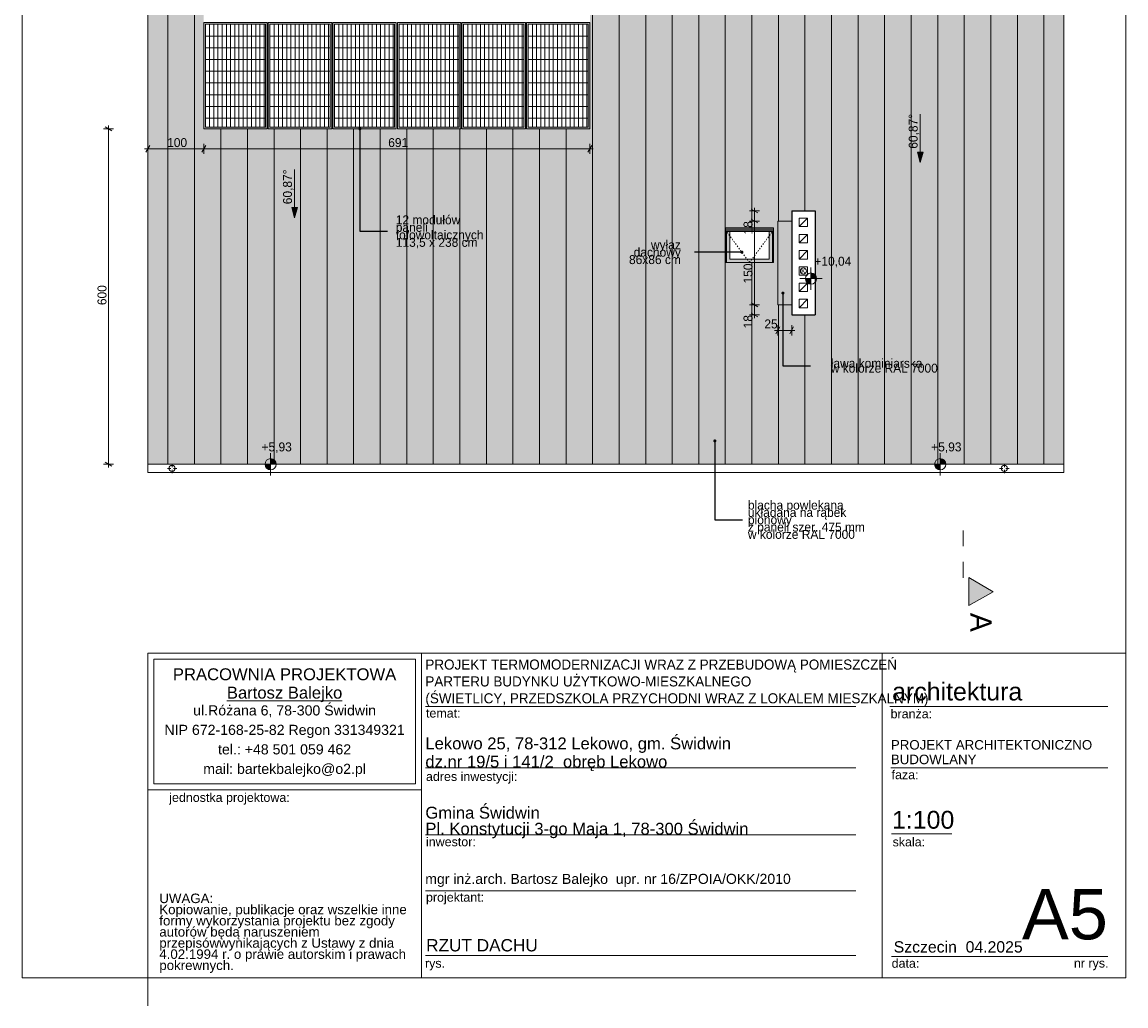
# Model space of a CAD drawing. Extents: x -613240 to -325500, y -25863 to 152403.
# Tile 222 of 254: x -462965 to -443215, y 120730 to 138332. Entities that reach past the tile are written whole.
import ezdxf

# ---------------------------------------------------------------- set-up
doc = ezdxf.new("R2010")
doc.units = 0
doc.header["$MEASUREMENT"] = 0
doc.linetypes.add('Dashed', pattern=[564.444447, 282.222223, -282.222223])
doc.linetypes.add('Hidden Line', pattern=[50, 25, -25])
for name, color, linetype, lineweight in [('0_Nr_Pióra__21', 7, 'Continuous', 9), ('Arch IE_Nr_Pióra__21', 7, 'Continuous', 9), ('Arch okna_Nr_Pióra__21', 7, 'Continuous', 9), ('Arch opisy_Nr_Pióra__1', 7, 'Continuous', 25), ('Arch opisy_Nr_Pióra__21', 7, 'Continuous', 9), ('ARCH TABELA_Nr_Pióra__1', 7, 'Continuous', 25), ('ARCH TABELA_Nr_Pióra__21', 7, 'Continuous', 9), ('ARCH TABELA_Nr_Pióra__7', 7, 'Continuous', 13), ('Arch wyposazenie_Nr_Pióra__21', 7, 'Continuous', 9), ('INWENT DACH_Nr_Pióra__21', 7, 'Continuous', 9), ('INWENT DACH_Nr_Pióra__41', 7, 'Continuous', 15), ('INWENT OPISY_Nr_Pióra__21', 7, 'Continuous', 9), ('INWENT OPISY_Nr_Pióra__41', 7, 'Continuous', 15), ('INWENT RURY SPUSTOWE_Nr_Pióra__21', 7, 'Continuous', 9), ('INWENT RZĘDNE_Nr_Pióra__21', 7, 'Continuous', 9), ('INWENT WYMIARY_Nr_Pióra__21', 7, 'Continuous', 9), ('INWENT.ŚCIANY_Nr_Pióra__1', 7, 'Continuous', 25), ('Istniejące kominy_Nr_Pióra__21', 7, 'Continuous', 9)]:
    doc.layers.add(name, color=color, linetype=linetype, lineweight=lineweight)
for name, color, linetype, lineweight, true_color in [('Arch dachowki_Nr_Pióra__81', 7, 'Continuous', 9, 0x6a6a6a), ('arch wypelnienia_Nr_Pióra__102', 7, 'Continuous', 9, 0xb4b4b4), ('arch wypelnienia_Nr_Pióra__2', 7, 'Continuous', 13, 0x7f7f7f), ('arch wypelnienia_Nr_Pióra__61', 7, 'Continuous', 20, 0x4d4d4d)]:
    doc.layers.add(name, color=color, linetype=linetype, lineweight=lineweight, true_color=true_color)
for name, color, linetype in [('INWENT DACH', 7, 'Continuous'), ('INWENT RZĘDNE', 7, 'Continuous'), ('INWENT WYMIARY', 7, 'Continuous')]:
    doc.layers.add(name, color=color, linetype=linetype)
doc.styles.add('GENERATED_STYLE_1', font='txt')
doc.styles.add('GENERATED_STYLE_2', font='txt')
doc.styles.add('GENERATED_STYLE_4', font='txt')
doc.styles.add('GENERATED_STYLE_5', font='txt')
doc.styles.add('GENERATED_STYLE_7', font='arial.ttf')
doc.styles.add('GENERATED_STYLE_8', font='arial.ttf')
doc.styles.add('GENERATED_STYLE_9', font='arial.ttf')
doc.dimstyles.new('GENERATED_STYLE__2', dxfattribs={"dimtxt": 160.000002, "dimasz": 91.2, "dimexe": 0.18, "dimexo": 0, "dimgap": 0.09, "dimtad": 1, "dimtih": 1, "dimtoh": 1, "dimdec": 0, "dimlfac": 0.1, "dimzin": 0, "dimdsep": 46, "dimtxsty": 'GENERATED_STYLE_1', "dimblk": 'ARROWHEAD_2', "dimblk1": 'ARROWHEAD_2', "dimblk2": 'ARROWHEAD_2', "dimcen": 0.09, "dimclrd": 7, "dimclre": 7, "dimclrt": 7, "dimazin": 0, "dimtfac": 1, "dimtdec": 4, "dimtmove": 0, "dimatfit": 3, "dimfxl": 0, "dimtolj": 1, "dimtzin": 0, "dimarcsym": 0})
doc.dimstyles.new('GENERATED_STYLE__3', dxfattribs={"dimtxt": 160.000002, "dimasz": 91.2, "dimexe": 0.18, "dimexo": 0, "dimgap": 0.09, "dimtad": 1, "dimdec": 0, "dimlfac": 0.1, "dimzin": 0, "dimdsep": 46, "dimtxsty": 'GENERATED_STYLE_1', "dimblk": 'ARROWHEAD_2', "dimblk1": 'ARROWHEAD_2', "dimblk2": 'ARROWHEAD_2', "dimcen": 0.09, "dimclrd": 7, "dimclre": 7, "dimclrt": 7, "dimazin": 0, "dimtfac": 1, "dimtdec": 4, "dimtmove": 0, "dimatfit": 3, "dimfxl": 0, "dimtolj": 1, "dimtzin": 0, "dimarcsym": 0})
doc.dimstyles.new('GENERATED_STYLE__4', dxfattribs={"dimtxt": 160.000002, "dimasz": 91.2, "dimexe": 0.18, "dimexo": 0, "dimgap": 0.09, "dimtad": 1, "dimdec": 0, "dimlfac": 0.1, "dimzin": 0, "dimdsep": 46, "dimtxsty": 'GENERATED_STYLE_1', "dimblk": 'ARROWHEAD_2', "dimblk1": 'ARROWHEAD_2', "dimblk2": 'ARROWHEAD_2', "dimcen": 0.09, "dimclrd": 7, "dimclre": 7, "dimclrt": 7, "dimazin": 0, "dimtfac": 1, "dimtdec": 4, "dimtmove": 2, "dimatfit": 3, "dimfxl": 0, "dimtolj": 1, "dimtzin": 0, "dimarcsym": 0})
doc.dimstyles.new('GENERATED_STYLE__9', dxfattribs={"dimtxt": 0.18, "dimasz": 109.44, "dimexe": 0.18, "dimexo": 0.0625, "dimgap": 0.09, "dimtad": 0, "dimtih": 1, "dimtoh": 1, "dimdec": 4, "dimzin": 0, "dimdsep": 46, "dimcen": 0.09, "dimadec": 0, "dimazin": 0, "dimtfac": 1, "dimtdec": 4, "dimtmove": 0, "dimatfit": 3, "dimldrblk": 'ARROWHEAD_11', "dimfxl": 0, "dimtolj": 1, "dimtzin": 0, "dimarcsym": 0})

# ---------------------------------------------------------------- blocks, each defined once
blk = doc.blocks.new('Linia_45', base_point=(-446895, 136688))
at = {"layer": 'INWENT DACH_Nr_Pióra__21', "linetype": 'Continuous'}
blk.add_hatch(color=256, dxfattribs=at).paths.add_polyline_path([(-446895, 135820), (-446945, 136007), (-446845, 136007)], flags=0)
for p, q in [((-446895, 136688), (-446895, 136007)), ((-446895, 135820), (-446945, 136007)), ((-446945, 136007), (-446845, 136007)), ((-446895, 135820), (-446845, 136007))]:
    blk.add_line(p, q, dxfattribs=at)
blk = doc.blocks.new('Linia_47', base_point=(-458090, 135694))
at = {"layer": 'INWENT DACH_Nr_Pióra__21', "linetype": 'Continuous'}
blk.add_hatch(color=256, dxfattribs=at).paths.add_polyline_path([(-458090, 134827), (-458140, 135014), (-458040, 135014)], flags=0)
for p, q in [((-458090, 135694), (-458090, 135014)), ((-458090, 134827), (-458140, 135014)), ((-458140, 135014), (-458040, 135014)), ((-458090, 134827), (-458040, 135014))]:
    blk.add_line(p, q, dxfattribs=at)
blk = doc.blocks.new('*D844')
at = {"layer": 'INWENT WYMIARY_Nr_Pióra__21', "linetype": 'Continuous'}
for p, q in [((-449504, 132817), (-449445, 132817)), ((-449410, 132877), (-449480, 132757)), ((-449445, 132727), (-449445, 132907)), ((-449445, 132817), (-449195, 132817)), ((-449230, 132757), (-449160, 132877)), ((-449195, 132727), (-449195, 132907)), ((-449195, 132817), (-449136, 132817))]:
    blk.add_line(p, q, dxfattribs=at)
at = {"layer": 'INWENT WYMIARY_Nr_Pióra__21', "insert": (-449684, 132849), "char_height": 160, "attachment_point": 7, "style": 'GENERATED_STYLE_1'}
blk.add_mtext('{25}', dxfattribs=at)
blk = doc.blocks.new('ARROWHEAD_2')
at = {"color": 0, "linetype": 'Continuous', "lineweight": 0}
for p, q in [((0, 0), (-1, 0)), ((-0.38, -0.66), (0.38, 0.66))]:
    blk.add_line(p, q, dxfattribs=at)
blk = doc.blocks.new('*D845')
at = {"layer": 'INWENT WYMIARY_Nr_Pióra__21', "linetype": 'Continuous'}
for p, q in [((-449772, 133273), (-449952, 133273)), ((-449922, 133307), (-449802, 133238)), ((-449922, 133127), (-449802, 133058)), ((-449862, 133093), (-449862, 133273)), ((-449772, 133093), (-449952, 133093)), ((-449862, 133034), (-449862, 133093))]:
    blk.add_line(p, q, dxfattribs=at)
at = {"layer": 'INWENT WYMIARY_Nr_Pióra__21', "char_height": 160, "attachment_point": 7, "rotation": 90, "style": 'GENERATED_STYLE_1'}
for s, insert in [('{18}', (-449894, 134533)), ('{150}', (-449894, 133656)), ('{18}', (-449894, 132853))]:
    blk.add_mtext(s, dxfattribs=dict(at, insert=insert))
blk = doc.blocks.new('*D846')
at = {"layer": 'INWENT WYMIARY_Nr_Pióra__21', "linetype": 'Continuous'}
for p, q in [((-449772, 134773), (-449952, 134773)), ((-449922, 134807), (-449802, 134738)), ((-449862, 133273), (-449862, 134773)), ((-449772, 133273), (-449952, 133273)), ((-449922, 133307), (-449802, 133238))]:
    blk.add_line(p, q, dxfattribs=at)
at = {"layer": 'INWENT WYMIARY_Nr_Pióra__21', "char_height": 160, "attachment_point": 7, "rotation": 90, "style": 'GENERATED_STYLE_1'}
for s, insert in [('{18}', (-449894, 134533)), ('{150}', (-449894, 133656)), ('{18}', (-449894, 132853))]:
    blk.add_mtext(s, dxfattribs=dict(at, insert=insert))
blk = doc.blocks.new('*D847')
at = {"layer": 'INWENT WYMIARY_Nr_Pióra__21', "linetype": 'Continuous'}
for p, q in [((-449772, 134953), (-449952, 134953)), ((-449802, 134918), (-449922, 134987)), ((-449862, 134953), (-449862, 135011)), ((-449862, 134773), (-449862, 134953)), ((-449772, 134773), (-449952, 134773)), ((-449922, 134807), (-449802, 134738))]:
    blk.add_line(p, q, dxfattribs=at)
at = {"layer": 'INWENT WYMIARY_Nr_Pióra__21', "char_height": 160, "attachment_point": 7, "rotation": 90, "style": 'GENERATED_STYLE_1'}
for s, insert in [('{18}', (-449894, 134533)), ('{150}', (-449894, 133656)), ('{18}', (-449894, 132853))]:
    blk.add_mtext(s, dxfattribs=dict(at, insert=insert))
blk = doc.blocks.new('*D848')
at = {"layer": 'INWENT WYMIARY_Nr_Pióra__21', "linetype": 'Continuous'}
for p, q in [((-460680, 136122), (-460750, 136002)), ((-460715, 135972), (-460715, 136152)), ((-459680, 136122), (-459750, 136002)), ((-459715, 135972), (-459715, 136152)), ((-460774, 136062), (-460715, 136062)), ((-460715, 136062), (-459715, 136062))]:
    blk.add_line(p, q, dxfattribs=at)
at = {"layer": 'INWENT WYMIARY_Nr_Pióra__21', "char_height": 160, "attachment_point": 7, "style": 'GENERATED_STYLE_1'}
for s, insert in [('{100}', (-460369, 136094)), ('{691}', (-456414, 136094))]:
    blk.add_mtext(s, dxfattribs=dict(at, insert=insert))
blk = doc.blocks.new('*D849')
at = {"layer": 'INWENT WYMIARY_Nr_Pióra__21', "linetype": 'Continuous'}
for p, q in [((-459680, 136122), (-459750, 136002)), ((-459715, 135972), (-459715, 136152)), ((-452840, 136002), (-452770, 136122)), ((-452805, 135972), (-452805, 136152)), ((-459715, 136062), (-452805, 136062)), ((-452805, 136062), (-452746, 136062))]:
    blk.add_line(p, q, dxfattribs=at)
at = {"layer": 'INWENT WYMIARY_Nr_Pióra__21', "char_height": 160, "attachment_point": 7, "style": 'GENERATED_STYLE_1'}
for s, insert in [('{100}', (-460369, 136094)), ('{691}', (-456414, 136094))]:
    blk.add_mtext(s, dxfattribs=dict(at, insert=insert))
blk = doc.blocks.new('*D850')
at = {"layer": 'INWENT WYMIARY_Nr_Pióra__21', "linetype": 'Continuous'}
for p, q in [((-461421, 136422), (-461421, 136480)), ((-461331, 136422), (-461511, 136422)), ((-461361, 136387), (-461481, 136456)), ((-461421, 130422), (-461421, 136422)), ((-461331, 130422), (-461511, 130422)), ((-461481, 130456), (-461361, 130387)), ((-461421, 130363), (-461421, 130422))]:
    blk.add_line(p, q, dxfattribs=at)
at = {"layer": 'INWENT WYMIARY_Nr_Pióra__21', "insert": (-461453, 133268), "char_height": 160, "attachment_point": 7, "rotation": 90, "style": 'GENERATED_STYLE_1'}
blk.add_mtext('{600}', dxfattribs=at)
blk = doc.blocks.new('Koty wysokościowe_49', base_point=(-448850, 133744))
at = {"layer": 'INWENT RZĘDNE_Nr_Pióra__21', "linetype": 'Continuous'}
for points in [[(-448850, 133744), (-448950, 133744), (-448942, 133706), (-448920, 133673), (-448888, 133651), (-448850, 133644)], [(-448850, 133744), (-448750, 133744), (-448757, 133782), (-448779, 133814), (-448811, 133836), (-448850, 133844)]]:
    blk.add_hatch(color=256, dxfattribs=at).paths.add_polyline_path(points, flags=0)
for p, q in [((-448850, 133544), (-448850, 133944)), ((-449050, 133744), (-448650, 133744))]:
    blk.add_line(p, q, dxfattribs=at)
blk.add_circle((-448850, 133744), 100, dxfattribs=at)
at = {"layer": 'INWENT RZĘDNE_Nr_Pióra__21', "insert": (-448789, 133944), "char_height": 160, "attachment_point": 7, "style": 'GENERATED_STYLE_2'}
blk.add_mtext('{+10,04}', dxfattribs=at)
blk = doc.blocks.new('Koty wysokościowe_50', base_point=(-446538, 130422))
at = {"layer": 'INWENT RZĘDNE_Nr_Pióra__21', "linetype": 'Continuous'}
for points in [[(-446538, 130422), (-446638, 130422), (-446630, 130383), (-446608, 130351), (-446576, 130329), (-446538, 130322)], [(-446538, 130422), (-446438, 130422), (-446445, 130460), (-446467, 130492), (-446499, 130514), (-446538, 130522)]]:
    blk.add_hatch(color=256, dxfattribs=at).paths.add_polyline_path(points, flags=0)
for p, q in [((-446538, 130222), (-446538, 130622)), ((-446738, 130422), (-446338, 130422))]:
    blk.add_line(p, q, dxfattribs=at)
blk.add_circle((-446538, 130422), 100, dxfattribs=at)
at = {"layer": 'INWENT RZĘDNE_Nr_Pióra__21', "insert": (-446699, 130622), "char_height": 160, "attachment_point": 7, "style": 'GENERATED_STYLE_2'}
blk.add_mtext('{+5,93}', dxfattribs=at)
blk = doc.blocks.new('Koty wysokościowe_51', base_point=(-458518, 130422))
at = {"layer": 'INWENT RZĘDNE_Nr_Pióra__21', "linetype": 'Continuous'}
for points in [[(-458518, 130422), (-458618, 130422), (-458611, 130383), (-458589, 130351), (-458557, 130329), (-458518, 130322)], [(-458518, 130422), (-458418, 130422), (-458426, 130460), (-458448, 130492), (-458480, 130514), (-458518, 130522)]]:
    blk.add_hatch(color=256, dxfattribs=at).paths.add_polyline_path(points, flags=0)
for p, q in [((-458518, 130222), (-458518, 130622)), ((-458718, 130422), (-458318, 130422))]:
    blk.add_line(p, q, dxfattribs=at)
blk.add_circle((-458518, 130422), 100, dxfattribs=at)
at = {"layer": 'INWENT RZĘDNE_Nr_Pióra__21', "insert": (-458680, 130622), "char_height": 160, "attachment_point": 7, "style": 'GENERATED_STYLE_2'}
blk.add_mtext('{+5,93}', dxfattribs=at)
blk = doc.blocks.new('ARROWHEAD_11')
at = {"color": 0, "linetype": 'Continuous', "lineweight": 0}
blk.add_line((0, 0), (-1, 0), dxfattribs=at)
at = {"color": 0, "linetype": 'Continuous', "lineweight": 0, "const_width": 0.25, "flags": 128}
blk.add_lwpolyline([(-0.125, 0, 1), (0.125, 0, 1)], format="xyb", close=True, dxfattribs=at)

msp = doc.modelspace()

# ---------------------------------------------------------------- hatches: boundary and pattern name
at = {"layer": 'arch wypelnienia_Nr_Pióra__102', "linetype": 'Continuous'}
h = msp.add_hatch(dxfattribs=at)
h.set_pattern_fill('Grid_30x30', color=256, style=0, pattern_type=2)
h.set_pattern_definition([(0, (-459684.95, 138292.1), (0, 210), []), (90, (-459684.95, 138292.11), (-75, 0), [])])
h.paths.add_polyline_path([(-459684.9, 138292.1), (-458609.9, 138292.1), (-458609.9, 136451.6), (-459684.9, 136451.6)], flags=0)
h = msp.add_hatch(dxfattribs=at)
h.set_pattern_fill('Grid_30x30', color=256, style=0, pattern_type=2)
h.set_pattern_definition([(0, (-458529.95, 138292.1), (0, 210), []), (90, (-458529.95, 138292.11), (-75, 0), [])])
h.paths.add_polyline_path([(-458529.9, 138292.1), (-457454.9, 138292.1), (-457454.9, 136451.6), (-458529.9, 136451.6)], flags=0)
h = msp.add_hatch(dxfattribs=at)
h.set_pattern_fill('Grid_30x30', color=256, style=0, pattern_type=2)
h.set_pattern_definition([(0, (-457374.95, 138292.1), (0, 210), []), (90, (-457374.95, 138292.11), (-75, 0), [])])
h.paths.add_polyline_path([(-457374.9, 138292.1), (-456299.9, 138292.1), (-456299.9, 136451.6), (-457374.9, 136451.6)], flags=0)
h = msp.add_hatch(dxfattribs=at)
h.set_pattern_fill('Grid_30x30', color=256, style=0, pattern_type=2)
h.set_pattern_definition([(0, (-456219.95, 138292.1), (0, 210), []), (90, (-456219.95, 138292.11), (-75, 0), [])])
h.paths.add_polyline_path([(-456219.9, 138292.1), (-455144.9, 138292.1), (-455144.9, 136451.6), (-456219.9, 136451.6)], flags=0)
h = msp.add_hatch(dxfattribs=at)
h.set_pattern_fill('Grid_30x30', color=256, style=0, pattern_type=2)
h.set_pattern_definition([(0, (-455064.95, 138292.1), (0, 210), []), (90, (-455064.95, 138292.11), (-75, 0), [])])
h.paths.add_polyline_path([(-455064.9, 138292.1), (-453989.9, 138292.1), (-453989.9, 136451.6), (-455064.9, 136451.6)], flags=0)
h = msp.add_hatch(dxfattribs=at)
h.set_pattern_fill('Grid_30x30', color=256, style=0, pattern_type=2)
h.set_pattern_definition([(0, (-453909.95, 138292.1), (0, 210), []), (90, (-453909.95, 138292.11), (-75, 0), [])])
h.paths.add_polyline_path([(-453909.9, 138292.1), (-452834.9, 138292.1), (-452834.9, 136451.6), (-453909.9, 136451.6)], flags=0)
at = {"layer": 'arch wypelnienia_Nr_Pióra__2', "linetype": 'Continuous', "lineweight": 0, "true_color": 0x1f1f1f}
h = msp.add_hatch(color=250, dxfattribs=at)
h.paths.add_polyline_path([(-460714.9, 130421.6), (-444324.9, 130421.6), (-444324.9, 140972.6), (-449594.9, 140972.6), (-449994.9, 140972.6), (-456654.9, 140972.6), (-457054.9, 140972.6), (-460714.9, 140972.6)], flags=0)
h.paths.add_polyline_path([(-449194.9, 133092.6), (-449194.9, 134952.6), (-448774.9, 134952.6), (-448774.9, 133092.6)], flags=0)
h.paths.add_polyline_path([(-450299.9, 134088.4), (-450299.9, 134585.6), (-449599.9, 134585.6), (-449599.9, 134088.4)], flags=0)
h.paths.add_polyline_path([(-450299.9, 139858.4), (-450299.9, 140355.6), (-449599.9, 140355.6), (-449599.9, 139858.4)], flags=0)
h.paths.add_polyline_path([(-459714.9, 136421.6), (-452804.9, 136421.6), (-452804.9, 140242.6), (-459714.9, 140242.6)], flags=0)
at = {"layer": 'arch wypelnienia_Nr_Pióra__61', "linetype": 'Continuous'}
h = msp.add_hatch(color=256, dxfattribs=at)
h.paths.add_polyline_path([(-459714.9, 138322.1), (-458579.9, 138322.1), (-458579.9, 136421.6), (-459714.9, 136421.6)], flags=0)
h.paths.add_polyline_path([(-459684.9, 136451.6), (-458609.9, 136451.6), (-458609.9, 138292.1), (-459684.9, 138292.1)], flags=0)
h = msp.add_hatch(color=256, dxfattribs=at)
h.paths.add_polyline_path([(-458559.9, 138322.1), (-457424.9, 138322.1), (-457424.9, 136421.6), (-458559.9, 136421.6)], flags=0)
h.paths.add_polyline_path([(-458529.9, 136451.6), (-457454.9, 136451.6), (-457454.9, 138292.1), (-458529.9, 138292.1)], flags=0)
h = msp.add_hatch(color=256, dxfattribs=at)
h.paths.add_polyline_path([(-457404.9, 138322.1), (-456269.9, 138322.1), (-456269.9, 136421.6), (-457404.9, 136421.6)], flags=0)
h.paths.add_polyline_path([(-457374.9, 136451.6), (-456299.9, 136451.6), (-456299.9, 138292.1), (-457374.9, 138292.1)], flags=0)
h = msp.add_hatch(color=256, dxfattribs=at)
h.paths.add_polyline_path([(-456249.9, 138322.1), (-455114.9, 138322.1), (-455114.9, 136421.6), (-456249.9, 136421.6)], flags=0)
h.paths.add_polyline_path([(-456219.9, 136451.6), (-455144.9, 136451.6), (-455144.9, 138292.1), (-456219.9, 138292.1)], flags=0)
h = msp.add_hatch(color=256, dxfattribs=at)
h.paths.add_polyline_path([(-455094.9, 138322.1), (-453959.9, 138322.1), (-453959.9, 136421.6), (-455094.9, 136421.6)], flags=0)
h.paths.add_polyline_path([(-455064.9, 136451.6), (-453989.9, 136451.6), (-453989.9, 138292.1), (-455064.9, 138292.1)], flags=0)
h = msp.add_hatch(color=256, dxfattribs=at)
h.paths.add_polyline_path([(-453939.9, 138322.1), (-452804.9, 138322.1), (-452804.9, 136421.6), (-453939.9, 136421.6)], flags=0)
h.paths.add_polyline_path([(-453909.9, 136451.6), (-452834.9, 136451.6), (-452834.9, 138292.1), (-453909.9, 138292.1)], flags=0)
at = {"layer": 'INWENT OPISY_Nr_Pióra__21', "linetype": 'Continuous'}
msp.add_hatch(color=256, dxfattribs=at).paths.add_polyline_path([(-445588.7, 128137.4), (-446024.9, 127893.1), (-446024.9, 128393.1)], flags=0)

# ---------------------------------------------------------------- linework, layer by layer
at = {"layer": 'Arch dachowki_Nr_Pióra__81', "linetype": 'Continuous'}
for p, q in [((-460357.4, 130421.6), (-460357.4, 145453.8)), ((-459882.4, 130421.6), (-459882.4, 145453.8)), ((-448957.4, 134952.6), (-448957.4, 145453.8)), ((-446582.4, 130421.6), (-446582.4, 145453.8)), ((-446107.4, 130421.6), (-446107.4, 145453.8)), ((-445632.4, 130421.6), (-445632.4, 145453.8)), ((-445157.4, 130421.6), (-445157.4, 145453.8)), ((-444682.4, 130421.6), (-444682.4, 145453.8)), ((-448482.4, 130421.6), (-448482.4, 143712.1)), ((-448007.4, 130421.6), (-448007.4, 143712.1)), ((-447532.4, 130421.6), (-447532.4, 143712.1)), ((-447057.4, 130421.6), (-447057.4, 143712.1)), ((-452757.4, 130421.6), (-452757.4, 140308.4)), ((-452282.4, 130421.6), (-452282.4, 140308.4)), ((-451807.4, 130421.6), (-451807.4, 140308.4)), ((-451332.4, 130421.6), (-451332.4, 140308.4)), ((-450857.4, 130421.6), (-450857.4, 140308.4)), ((-450382.4, 130421.6), (-450382.4, 139318.4)), ((-449907.4, 134648), (-449907.4, 139318.4)), ((-449432.4, 134772.6), (-449432.4, 139318.4)), ((-459407.4, 130421.6), (-459407.4, 136421.6)), ((-458932.4, 130421.6), (-458932.4, 136421.6)), ((-458457.4, 130421.6), (-458457.4, 136421.6)), ((-457982.4, 130421.6), (-457982.4, 136421.6)), ((-457507.4, 130421.6), (-457507.4, 136421.6)), ((-457032.4, 130421.6), (-457032.4, 136421.6)), ((-456557.4, 130421.6), (-456557.4, 136421.6)), ((-456082.4, 130421.6), (-456082.4, 136421.6)), ((-455607.4, 130421.6), (-455607.4, 136421.6)), ((-455132.4, 130421.6), (-455132.4, 136421.6)), ((-454657.4, 130421.6), (-454657.4, 136421.6)), ((-454182.4, 130421.6), (-454182.4, 136421.6)), ((-453707.4, 130421.6), (-453707.4, 136421.6)), ((-453232.4, 130421.6), (-453232.4, 136421.6)), ((-449907.4, 130421.6), (-449907.4, 134028.4)), ((-449432.4, 130421.6), (-449432.4, 133272.6)), ((-448957.4, 130421.6), (-448957.4, 133092.6))]:
    msp.add_line(p, q, dxfattribs=at)
at = {"layer": 'Arch IE_Nr_Pióra__21', "linetype": 'Continuous'}
for p, q in [((-458579.9, 138322.1), (-459714.9, 138322.1)), ((-459714.9, 138322.1), (-459714.9, 136421.6)), ((-459684.9, 138292.1), (-459684.9, 136451.6)), ((-458609.9, 138292.1), (-459684.9, 138292.1)), ((-458609.9, 136451.6), (-458609.9, 138292.1)), ((-458579.9, 136421.6), (-458579.9, 138322.1)), ((-457424.9, 138322.1), (-458559.9, 138322.1)), ((-458559.9, 138322.1), (-458559.9, 136421.6)), ((-458529.9, 138292.1), (-458529.9, 136451.6)), ((-457454.9, 138292.1), (-458529.9, 138292.1)), ((-457454.9, 136451.6), (-457454.9, 138292.1)), ((-457424.9, 136421.6), (-457424.9, 138322.1)), ((-456269.9, 138322.1), (-457404.9, 138322.1)), ((-457404.9, 138322.1), (-457404.9, 136421.6)), ((-457374.9, 138292.1), (-457374.9, 136451.6)), ((-456299.9, 138292.1), (-457374.9, 138292.1)), ((-456299.9, 136451.6), (-456299.9, 138292.1)), ((-456269.9, 136421.6), (-456269.9, 138322.1)), ((-455114.9, 138322.1), (-456249.9, 138322.1)), ((-456249.9, 138322.1), (-456249.9, 136421.6)), ((-456219.9, 138292.1), (-456219.9, 136451.6)), ((-455144.9, 138292.1), (-456219.9, 138292.1)), ((-455144.9, 136451.6), (-455144.9, 138292.1)), ((-455114.9, 136421.6), (-455114.9, 138322.1)), ((-453959.9, 138322.1), (-455094.9, 138322.1)), ((-455094.9, 138322.1), (-455094.9, 136421.6)), ((-455064.9, 138292.1), (-455064.9, 136451.6)), ((-453989.9, 138292.1), (-455064.9, 138292.1)), ((-453989.9, 136451.6), (-453989.9, 138292.1)), ((-453959.9, 136421.6), (-453959.9, 138322.1)), ((-452804.9, 138322.1), (-453939.9, 138322.1)), ((-453939.9, 138322.1), (-453939.9, 136421.6)), ((-453909.9, 138292.1), (-453909.9, 136451.6)), ((-452834.9, 138292.1), (-453909.9, 138292.1)), ((-452834.9, 136451.6), (-452834.9, 138292.1)), ((-452804.9, 136421.6), (-452804.9, 138322.1)), ((-459714.9, 136421.6), (-458579.9, 136421.6)), ((-459684.9, 136451.6), (-458609.9, 136451.6)), ((-458559.9, 136421.6), (-457424.9, 136421.6)), ((-458529.9, 136451.6), (-457454.9, 136451.6)), ((-457404.9, 136421.6), (-456269.9, 136421.6)), ((-457374.9, 136451.6), (-456299.9, 136451.6)), ((-456249.9, 136421.6), (-455114.9, 136421.6)), ((-456219.9, 136451.6), (-455144.9, 136451.6)), ((-455094.9, 136421.6), (-453959.9, 136421.6)), ((-455064.9, 136451.6), (-453989.9, 136451.6)), ((-453939.9, 136421.6), (-452804.9, 136421.6)), ((-453909.9, 136451.6), (-452834.9, 136451.6))]:
    msp.add_line(p, q, dxfattribs=at)
at = {"layer": 'Arch okna_Nr_Pióra__21', "linetype": 'Continuous'}
for p, q in [((-450379.9, 134028.4), (-450379.9, 134648)), ((-450379.9, 134648), (-449519.9, 134648)), ((-450379.9, 134625), (-449519.9, 134625)), ((-450379.9, 134599.1), (-449519.9, 134599.1)), ((-450359.9, 134028.4), (-450359.9, 134599.1)), ((-450359.9, 134585.6), (-449539.9, 134585.6)), ((-450299.9, 134088.4), (-450299.9, 134585.6)), ((-449599.9, 134088.4), (-449599.9, 134585.6)), ((-449539.9, 134028.4), (-449539.9, 134599.1)), ((-449519.9, 134028.4), (-449519.9, 134648)), ((-450379.9, 134028.4), (-449519.9, 134028.4)), ((-450299.9, 134088.4), (-449599.9, 134088.4))]:
    msp.add_line(p, q, dxfattribs=at)
at = {"layer": 'Arch okna_Nr_Pióra__21', "linetype": 'Hidden Line'}
for q in [(-450359.9, 134585.6), (-449539.9, 134585.6)]:
    msp.add_line((-449949.9, 134028.4), q, dxfattribs=at)
at = {"layer": 'ARCH TABELA_Nr_Pióra__21', "linetype": 'Continuous'}
for p, q in [((-462964.9, 149680.3), (-462964.9, 121230.3)), ((-443214.9, 149680.3), (-443214.9, 121230.3)), ((-460714.9, 121230.3), (-460714.9, 127041.5)), ((-460714.9, 127041.5), (-455821.3, 127041.5)), ((-460714.9, 124594.7), (-460714.9, 127041.5)), ((-460714.9, 127041.5), (-443214.9, 127041.5)), ((-455821.3, 127041.5), (-455821.3, 121230.3)), ((-455821.3, 124594.7), (-455821.3, 127041.5)), ((-447576.6, 127041.5), (-447576.6, 121230.3)), ((-443214.9, 127041.5), (-443214.9, 121230.3)), ((-460608.6, 124701), (-460608.6, 126935.1)), ((-460608.6, 126935.1), (-455927.7, 126935.1)), ((-455927.7, 124701), (-455927.7, 126935.1)), ((-455821.3, 121230.3), (-455821.3, 126641.5)), ((-455749.1, 126085.1), (-448049.3, 126085.1)), ((-447437.3, 126085.1), (-443538, 126085.1)), ((-455749.1, 124991.5), (-448049.3, 124991.5)), ((-447419.9, 124991.5), (-443538, 124991.5)), ((-460608.6, 124701), (-455927.7, 124701)), ((-460714.9, 124594.7), (-455821.3, 124594.7)), ((-455749.1, 123791.5), (-448049.3, 123791.5)), ((-447408.1, 123808.8), (-446328.4, 123808.8)), ((-455749.1, 122791.5), (-448049.3, 122791.5)), ((-455749.1, 121630.3), (-448049.3, 121630.3)), ((-447408.1, 121612.7), (-445126.3, 121612.7)), ((-445126.3, 121612.7), (-443538, 121612.7)), ((-443214.9, 121230.3), (-462964.9, 121230.3)), ((-460714.9, 120730.3), (-460714.9, 121230.3)), ((-460714.9, 120730.3), (-460714.9, 121230.3)), ((-460714.9, 120730.3), (-460714.9, 121230.3)), ((-460714.9, 121230.3), (-455821.3, 121230.3)), ((-443214.9, 121230.3), (-455821.3, 121230.3))]:
    msp.add_line(p, q, dxfattribs=at)
at = {"layer": 'Arch wyposazenie_Nr_Pióra__21', "linetype": 'Continuous'}
for p, q in [((-449444.9, 134772.6), (-449194.9, 134772.6)), ((-449444.9, 133272.6), (-449444.9, 134772.6)), ((-449194.9, 134772.6), (-449194.9, 133272.6)), ((-449194.9, 133272.6), (-449444.9, 133272.6))]:
    msp.add_line(p, q, dxfattribs=at)
at = {"layer": 'INWENT DACH_Nr_Pióra__21', "linetype": 'Continuous'}
for p, q in [((-460279.9, 130371.6), (-460279.9, 130431.6)), ((-445389.9, 130371.6), (-445389.9, 130431.6)), ((-460304.9, 130346.6), (-460364.9, 130346.6)), ((-460279.9, 130321.6), (-460279.9, 130261.6)), ((-460254.9, 130346.6), (-460194.9, 130346.6)), ((-445414.9, 130346.6), (-445474.9, 130346.6)), ((-445389.9, 130321.6), (-445389.9, 130261.6)), ((-445364.9, 130346.6), (-445304.9, 130346.6))]:
    msp.add_line(p, q, dxfattribs=at)
for centre in [(-460279.9, 130346.6), (-445389.9, 130346.6)]:
    msp.add_circle(centre, 55, dxfattribs=at)
at = {"layer": 'INWENT DACH_Nr_Pióra__41', "linetype": 'Continuous'}
for p, q in [((-460714.9, 130421.6), (-460714.9, 145453.8)), ((-444324.9, 145453.8), (-444324.9, 130421.6)), ((-444324.9, 130421.6), (-460714.9, 130421.6))]:
    msp.add_line(p, q, dxfattribs=at)
at = {"layer": 'INWENT OPISY_Nr_Pióra__41', "linetype": 'Dashed'}
msp.add_line((-446124.9, 129237.4), (-446124.9, 128137.4), dxfattribs=at)
at = {"layer": 'INWENT OPISY_Nr_Pióra__41', "linetype": 'Continuous'}
for p, q in [((-446024.9, 127893.1), (-446024.9, 128393.1)), ((-445588.7, 128137.4), (-446024.9, 128393.1)), ((-446024.9, 127893.1), (-445588.7, 128137.4))]:
    msp.add_line(p, q, dxfattribs=at)
at = {"layer": 'INWENT RURY SPUSTOWE_Nr_Pióra__21', "linetype": 'Continuous'}
for p, q in [((-460714.9, 130271.6), (-460714.9, 130421.6)), ((-444324.9, 130421.6), (-444324.9, 130271.6)), ((-444324.9, 130271.6), (-460714.9, 130271.6))]:
    msp.add_line(p, q, dxfattribs=at)
msp.add_circle((-448984.9, 133877.6), 55, dxfattribs=at)
at = {"layer": 'INWENT.ŚCIANY_Nr_Pióra__1', "linetype": 'Continuous'}
for p, q in [((-449194.9, 134952.6), (-448774.9, 134952.6)), ((-449194.9, 134952.6), (-449194.9, 133092.6)), ((-448774.9, 134952.6), (-448774.9, 133092.6)), ((-449194.9, 133092.6), (-448774.9, 133092.6))]:
    msp.add_line(p, q, dxfattribs=at)
at = {"layer": 'Istniejące kominy_Nr_Pióra__21', "linetype": 'Continuous'}
for p, q in [((-449059.9, 134672.6), (-449059.9, 134822.6)), ((-449059.9, 134822.6), (-448909.9, 134822.6)), ((-449059.9, 134672.6), (-448909.9, 134822.6)), ((-448909.9, 134822.6), (-448909.9, 134672.6)), ((-448909.9, 134672.6), (-449059.9, 134672.6)), ((-448909.9, 134532.6), (-449059.9, 134532.6)), ((-449059.9, 134532.6), (-449059.9, 134382.6)), ((-449059.9, 134382.6), (-448909.9, 134532.6)), ((-448909.9, 134382.6), (-448909.9, 134532.6)), ((-449059.9, 134382.6), (-448909.9, 134382.6)), ((-449059.9, 134092.6), (-449059.9, 134242.6)), ((-449059.9, 134242.6), (-448909.9, 134242.6)), ((-449059.9, 134092.6), (-448909.9, 134242.6)), ((-448909.9, 134242.6), (-448909.9, 134092.6)), ((-448909.9, 134092.6), (-449059.9, 134092.6)), ((-449059.9, 133802.6), (-449059.9, 133952.6)), ((-449059.9, 133952.6), (-448909.9, 133952.6)), ((-448909.9, 133952.6), (-448909.9, 133802.6)), ((-448909.9, 133802.6), (-449059.9, 133802.6)), ((-449059.9, 133512.6), (-449059.9, 133662.6)), ((-449059.9, 133662.6), (-448909.9, 133662.6)), ((-449059.9, 133512.6), (-448909.9, 133662.6)), ((-448909.9, 133512.6), (-449059.9, 133512.6)), ((-448909.9, 133662.6), (-448909.9, 133512.6)), ((-449059.9, 133222.6), (-449059.9, 133372.6)), ((-449059.9, 133372.6), (-448909.9, 133372.6)), ((-449059.9, 133222.6), (-448909.9, 133372.6)), ((-448909.9, 133372.6), (-448909.9, 133222.6)), ((-448909.9, 133222.6), (-449059.9, 133222.6))]:
    msp.add_line(p, q, dxfattribs=at)

# ---------------------------------------------------------------- block references
at = {"layer": 'INWENT DACH', "linetype": 'Continuous'}
for name, p in [('Linia_45', (-446894.8, 136687.5)), ('Linia_47', (-458089.6, 135694.3))]:
    msp.add_blockref(name, p, dxfattribs=at)
at = {"layer": 'INWENT RZĘDNE'}
for name, p in [('Koty wysokościowe_49', (-448849.8, 133743.8)), ('Koty wysokościowe_51', (-458518.4, 130421.6)), ('Koty wysokościowe_50', (-446537.7, 130421.6))]:
    msp.add_blockref(name, p, dxfattribs=at)

# ---------------------------------------------------------------- texts
at = {"layer": '0_Nr_Pióra__21', "linetype": 'Continuous', "char_height": 160, "attachment_point": 9, "rotation": 90, "style": 'GENERATED_STYLE_2'}
for insert in [(-446911.5, 136687.5), (-458106.2, 135694.3)]:
    msp.add_mtext('{60,87°}', dxfattribs=dict(at, insert=insert))
at = {"layer": 'Arch opisy_Nr_Pióra__1', "linetype": 'Continuous', "insert": (-448984.9, 133828.4), "char_height": 100, "attachment_point": 8, "style": 'GENERATED_STYLE_5'}
msp.add_mtext('{K}', dxfattribs=at)
at = {"layer": 'Arch opisy_Nr_Pióra__21', "linetype": 'Continuous', "char_height": 160, "style": 'GENERATED_STYLE_4'}
for s, insert, width, attachment_point, line_spacing_factor in [('{12 modułów\\Ppaneli fofowoltaicznych\\P113,5 x 238 cm}', (-456278.4, 134577.5), 1996.729, 4, 0.503197), ('{wyłaz dachowy 86x86 cm}', (-451178.1, 134214.5), 1392.707, 6, 0.498268), ('{ława kominiarska\\Pw kolorze RAL 7000}', (-448496, 132182.9), 2027.404, 4, 0.328109), ('{blacha powlekana \\Pukładana na rąbek pionowy\\Pz paneli szer. 475 mm\\Pw kolorze RAL 7000}', (-449978.1, 129427.5), 2319.927, 4, 0.490806)]:
    msp.add_mtext(s, dxfattribs=dict(at, insert=insert, width=width, attachment_point=attachment_point, line_spacing_factor=line_spacing_factor))
at = {"layer": 'ARCH TABELA_Nr_Pióra__1', "linetype": 'Continuous', "insert": (-455749.1, 126089.8), "char_height": 180, "attachment_point": 7, "line_spacing_factor": 1.005757, "style": 'GENERATED_STYLE_5'}
msp.add_mtext('{\\pt22543.1;PROJEKT TERMOMODERNIZACJI WRAZ Z PRZEBUDOWĄ POMIESZCZEŃ \\P\\pt22543.1;PARTERU BUDYNKU UŻYTKOWO-MIESZKALNEGO\\P\\pt22543.1;(ŚWIETLICY, PRZEDSZKOLA PRZYCHODNI WRAZ Z LOKALEM MIESZKALNYM)}', dxfattribs=at)
at = {"layer": 'ARCH TABELA_Nr_Pióra__1', "linetype": 'Continuous', "insert": (-455735.3, 121925.7), "char_height": 220, "attachment_point": 1, "style": 'GENERATED_STYLE_9'}
msp.add_mtext('{RZUT DACHU}', dxfattribs=at)
at = {"layer": 'ARCH TABELA_Nr_Pióra__21', "linetype": 'Continuous', "insert": (-455749.1, 123730.2), "char_height": 212.766, "attachment_point": 7, "line_spacing_factor": 0.807442, "style": 'GENERATED_STYLE_7'}
msp.add_mtext('{Gmina Świdwin\\PPl. Konstytucji 3-go Maja 1, 78-300 Świdwin}', dxfattribs=at)
at = {"layer": 'ARCH TABELA_Nr_Pióra__7', "linetype": 'Continuous'}
for s, insert, char_height, attachment_point, line_spacing_factor, style in [('{PRACOWNIA PROJEKTOWA\\P\\LBartosz Balejko}', (-458268.1, 126770.2), 212.766, 2, 0.926719, 'GENERATED_STYLE_8'), ('{Lekowo 25, 78-312 Lekowo, gm. Świdwin\\Pdz.nr 19/5 i 141/2  obręb Lekowo}', (-455749.1, 124930.2), 212.766, 7, 0.918867, 'GENERATED_STYLE_7'), ('{PROJEKT ARCHITEKTONICZNO\\PBUDOWLANY}', (-447419.9, 125486.9), 170, 1, 0.923713, 'GENERATED_STYLE_7')]:
    msp.add_mtext(s, dxfattribs=dict(at, insert=insert, char_height=char_height, attachment_point=attachment_point, line_spacing_factor=line_spacing_factor, style=style))
at = {"layer": 'ARCH TABELA_Nr_Pióra__7', "linetype": 'Continuous', "style": 'GENERATED_STYLE_7'}
for s, insert, char_height, attachment_point in [('{architektura}', (-447398.7, 126514.8), 319.16, 1), ('{temat:}', (-455738.4, 126048.6), 159.58, 1), ('{branża:}', (-447425.5, 126036.3), 159.58, 1), ('{adres inwestycji:}', (-455738.4, 124915.3), 159.58, 1), ('{faza:}', (-447408.1, 124946.4), 159.58, 1), ('{jednostka projektowa:}', (-460332, 124540), 159.58, 1), ('{1:100}', (-447400.8, 124220), 319.16, 1), ('{inwestor:}', (-455738.4, 123746.4), 159.58, 1), ('{skala:}', (-447390.4, 123744.5), 159.58, 1), ('{mgr inż.arch. Bartosz Balejko  upr. nr 16/ZPOIA/OKK/2010}', (-455751.3, 123093.4), 180, 1), ('{projektant:}', (-455738.4, 122755), 159.58, 1), ('{A5}', (-443538, 122821.3), 900, 3), ('{Szczecin  04.2025}', (-447369.4, 121887.6), 202.128, 1), ('{rys.}', (-455756.3, 121573.1), 159.58, 1), ('{data:}', (-447406.7, 121573.1), 159.58, 1), ('{nr rys.}', (-444145.9, 121576.2), 159.58, 1)]:
    msp.add_mtext(s, dxfattribs=dict(at, insert=insert, char_height=char_height, attachment_point=attachment_point))
for s, insert, char_height, width, attachment_point, line_spacing_factor in [('{ul.Różana 6, 78-300 Świdwin\\PNIP 672-168-25-82 Regon 331349321\\Ptel.: +48 501 059 462\\Pmail: bartekbalejko@o2.pl}', (-458268.1, 126108.2), 180.852, 4680.851, 2, 1.156383), ('{UWAGA:\\PKopiowanie, publikacje oraz wszelkie inne formy wykorzystania projektu bez zgody autorów będą naruszeniem przepisówwynikających z Ustawy z dnia 4.02.1994 r. o prawie autorskim i prawach pokrewnych.}', (-460509.8, 122740), 170.2128, 4483.408, 1, 0.703415)]:
    msp.add_mtext(s, dxfattribs=dict(at, insert=insert, char_height=char_height, width=width, attachment_point=attachment_point, line_spacing_factor=line_spacing_factor))
at = {"layer": 'INWENT OPISY_Nr_Pióra__21', "linetype": 'Continuous', "insert": (-445617.9, 127593.1), "char_height": 380, "attachment_point": 2, "rotation": 270, "style": 'GENERATED_STYLE_5'}
msp.add_mtext('{A}', dxfattribs=at)

# ---------------------------------------------------------------- dimensions: what is measured, and where the dimension line sits
at = {"layer": 'INWENT WYMIARY', "linetype": 'Continuous'}
for base, p1, p2, dimstyle, picture, middle in [((-461420.7, 130421.6), (-460714.9, 130421.6), (-459714.9, 136421.6), 'GENERATED_STYLE__3', '*D850', (-461532.7, 133450.1)), ((-449861.6, 133092.6), (-449444.9, 134772.6), (-448984.9, 134952.6), 'GENERATED_STYLE__3', '*D847', (-449973.6, 134654.5)), ((-449861.6, 133092.6), (-449444.9, 133272.6), (-449444.9, 134772.6), 'GENERATED_STYLE__4', '*D846', (-449973.6, 133837.8)), ((-449861.6, 133092.6), (-448984.9, 133092.6), (-449444.9, 133272.6), 'GENERATED_STYLE__3', '*D845', (-449973.6, 132974.5))]:
    dim = msp.add_linear_dim(base=base, p1=p1, p2=p2, angle=90, dimstyle=dimstyle, dxfattribs=at)
    dim.commit()
    dim.dimension.update_dxf_attribs({"geometry": picture, "text_midpoint": middle})
for base, p1, p2, picture, middle in [((-460714.9, 136061.6), (-460714.9, 136335.2), (-459714.9, 136421.6), '*D848', (-460186.4, 136173.6)), ((-460714.9, 136061.6), (-459714.9, 136421.6), (-452804.9, 136421.6), '*D849', (-456231.4, 136173.6)), ((-449444.9, 132816.6), (-449444.9, 133272.6), (-449194.9, 133272.6), '*D844', (-449563, 132928.6))]:
    dim = msp.add_linear_dim(base=base, p1=p1, p2=p2, dimstyle='GENERATED_STYLE__2', dxfattribs=at)
    dim.commit()
    dim.dimension.update_dxf_attribs({"geometry": picture, "text_midpoint": middle})

# ---------------------------------------------------------------- leaders
at = {"layer": 'Arch opisy_Nr_Pióra__21', "linetype": 'Continuous', "annotation_type": 0, "has_hookline": 1, "hookline_direction": 1}
for points, text_width in [([(-456920, 136421.6), (-456920, 134592.2), (-456426.7, 134592.2)], 1912.4), ([(-450087.3, 134215), (-450932.8, 134215)], 1211.4), ([(-449351.2, 133483.3), (-449351.2, 132183.4), (-448857.9, 132183.4)], 1729.5), ([(-450569.6, 130839), (-450569.6, 129428), (-450076.3, 129428)], 2285.7)]:
    msp.add_leader(points, dimstyle='GENERATED_STYLE__9', dxfattribs=dict(at, text_width=text_width))

doc.saveas('drawing.dxf')
